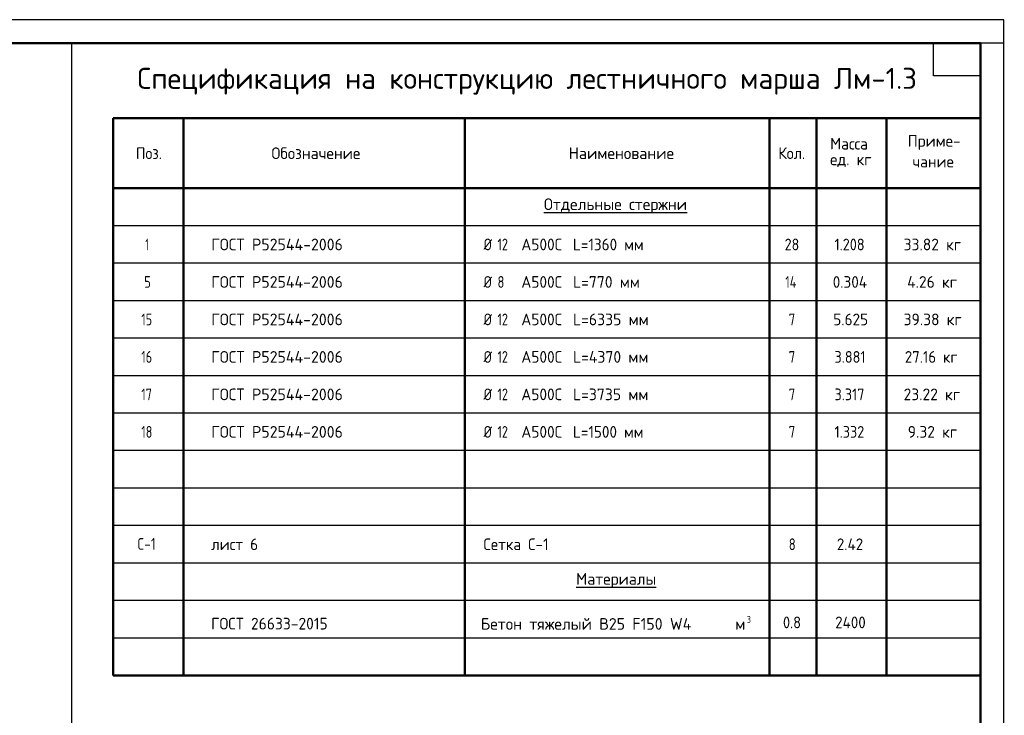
# Model space of a CAD drawing. Header units: millimetres. Extents: x 0 to 21005, y 0 to 14850.
# Tile 7 of 7: x 10502 to 21005, y 7425 to 14850. Entities that reach past the tile are written whole.
import ezdxf

# ---------------------------------------------------------------- set-up
doc = ezdxf.new("R2010")
doc.units = ezdxf.units.MM
doc.layers.add('Standard', color=7, linetype='Continuous', lineweight=25)
doc.styles.add('ISOCPEUR', font='txt')

msp = doc.modelspace()

# ---------------------------------------------------------------- linework, layer by layer
at = {"layer": 'Standard', "color": 7, "linetype": 'Continuous', "lineweight": 50, "transparency": 33554687}
for p, q in [((20750, 13800), (11500, 13800)), ((11500, 13800), (11500, 13050)), ((12250, 13800), (12250, 13050)), ((15250, 13800), (15250, 13050)), ((18500, 13800), (18500, 13050)), ((19000, 13800), (19000, 13050)), ((19750, 13800), (19750, 13050)), ((20750, 13800), (20750, 13050)), ((20750, 13800), (20750, 13050)), ((20750, 13550), (20750, 11600)), ((20750, 13050), (11500, 13050)), ((11500, 13050), (11500, 7850)), ((12250, 13050), (12250, 7850)), ((15250, 13050), (15250, 7850)), ((18500, 13050), (18500, 7850)), ((19000, 13050), (19000, 7850)), ((19750, 13050), (19750, 7850)), ((20750, 13050), (20750, 7850)), ((20750, 7850), (11500, 7850))]:
    msp.add_line(p, q, dxfattribs=at)
at = {"layer": 'Standard', "color": 7, "linetype": 'Continuous', "lineweight": 35, "transparency": 33554687}
for p, q in [((20750, 13800), (20750, 10250)), ((20750, 13600), (20750, 10050))]:
    msp.add_line(p, q, dxfattribs=at)
at = {"layer": 'Standard', "color": 7, "linetype": 'Continuous', "lineweight": -3, "transparency": 33554687}
for p, q in [((20750, 12650), (11500, 12650)), ((20750, 12250), (11500, 12250)), ((20750, 11850), (11500, 11850)), ((20750, 11450), (11500, 11450)), ((20750, 11050), (11500, 11050)), ((20750, 10650), (11500, 10650)), ((20750, 10250), (11500, 10250)), ((20750, 9850), (11500, 9850)), ((20750, 9450), (11500, 9450)), ((20750, 9050), (11500, 9050)), ((20750, 8650), (11500, 8650)), ((20750, 8250), (11500, 8250))]:
    msp.add_line(p, q, dxfattribs=at)
at = {"layer": 'Standard', "color": 7, "linetype": 'Continuous', "lineweight": 25, "transparency": 33554687}
for points in [[(0, 0), (21000, 0), (21000, 14850), (0, 14850), (0, 0)], [(20750, 14600), (20750, 14250), (20250, 14250), (20250, 14600), (20750, 14600)]]:
    msp.add_lwpolyline(points, close=True, dxfattribs=at)
at = {"layer": 'Standard', "color": 7, "linetype": 'Continuous', "lineweight": 13, "transparency": 33554687}
msp.add_lwpolyline([(21000, 14850), (0, 14850), (0, 0), (21000, 0), (21000, 14850)], dxfattribs=at)
at = {"layer": 'Standard', "color": 7, "linetype": 'Continuous', "lineweight": 50, "transparency": 33554687}
msp.add_lwpolyline([(1000, 14600), (20750, 14600), (20750, 250), (1000, 250), (1000, 14600)], close=True, dxfattribs=at)
at = {"layer": 'Standard', "color": 7, "linetype": 'Continuous', "lineweight": 25, "transparency": 33554687}
msp.add_lwpolyline([(21005, 14600), (11054, 14600), (11054, 4347), (21005, 4347)], dxfattribs=at)

# ---------------------------------------------------------------- texts
at = {"layer": 'Standard', "color": 7, "linetype": 'Continuous', "lineweight": 50, "transparency": 33554687, "insert": (11758, 14050), "char_height": 225, "width": 8443.13, "attachment_point": 7, "style": 'ISOCPEUR'}
msp.add_mtext('\\W0.99;Спецификация на конструкцию лестничного марша Лм-1.3', dxfattribs=at)
at = {"layer": 'Standard', "color": 7, "linetype": 'Continuous', "lineweight": 25, "transparency": 33554687, "attachment_point": 7, "style": 'ISOCPEUR'}
for s, insert, char_height, width in [('\\W0.95;Масса', (19147, 13464), 125, 521.72), ('\\W0.96;Приме-', (19975, 13460), 125, 609.38), ('\\W0.92;Поз.', (11742, 13362), 125, 363.75), ('\\W0.97;Обозначение', (13188, 13362), 125, 1041.42), ('\\W0.98;Наименование', (16359, 13362), 125, 1160.33), ('\\W0.93;Кол.', (18595, 13362), 125, 370.1), ('\\W0.95;ед. кг', (19147, 13276), 125, 521.46), ('\\W0.95;чание', (20025, 13273), 125, 508.84), ('\\W0.98;{\\LОтдельные стержни}', (16094, 12784), 125, 1623.17), ('\\W0.56;1', (11844, 12388), 125, 97.22), ('\\W0.98;ГОСТ Р52544-2006', (12545, 12388), 125, 1510.5), ('\\W0.83;Ø', (15450, 12388), 125, 177.08), ('\\W0.75;12', (15599, 12388), 125, 196.79), ('\\W0.95;А500С', (15853, 12388), 125, 521.45), ('\\W0.94;L=1360 мм', (16404, 12388), 125, 833.26), ('\\W0.87;28', (18662, 12388), 125, 229.51), ('\\W0.88;1.208', (19194, 12388), 125, 417.14), ('\\W0.96;33.82 кг', (19931, 12388), 125, 697.16), ('\\W0.78;5', (11831, 11988), 125, 136), ('\\W0.98;ГОСТ Р52544-2006', (12545, 11988), 125, 1510.5), ('\\W0.83;Ø', (15450, 11988), 125, 177.08), ('\\W0.78;8', (15599, 11988), 125, 136.01), ('\\W0.95;А500С', (15853, 11988), 125, 521.45), ('\\W0.97;L=770 мм', (16404, 11988), 125, 772.43), ('\\W0.76;14', (18669, 11988), 125, 210.23), ('\\W0.94;0.304', (19175, 11988), 125, 458.48), ('\\W0.96;4.26 кг', (19969, 11988), 125, 621.95), ('\\W0.75;15', (11800, 11588), 125, 196.78), ('\\W0.98;ГОСТ Р52544-2006', (12545, 11588), 125, 1510.5), ('\\W0.83;Ø', (15450, 11588), 125, 177.08), ('\\W0.75;12', (15599, 11588), 125, 196.79), ('\\W0.95;А500С', (15853, 11588), 125, 521.45), ('\\W0.97;L=6335 мм', (16404, 11588), 125, 860.08), ('\\W0.78;7', (18706, 11588), 125, 136), ('\\W0.94;5.625', (19181, 11588), 125, 445.84), ('\\W0.96;39.38 кг', (19931, 11588), 125, 697.16), ('\\W0.75;16', (11800, 11188), 125, 196.78), ('\\W0.98;ГОСТ Р52544-2006', (12545, 11188), 125, 1510.5), ('\\W0.83;Ø', (15450, 11188), 125, 177.08), ('\\W0.75;12', (15599, 11188), 125, 196.79), ('\\W0.95;А500С', (15853, 11188), 125, 521.45), ('\\W0.97;L=4370 мм', (16404, 11188), 125, 872.64), ('\\W0.78;7', (18706, 11188), 125, 136), ('\\W0.88;3.881', (19194, 11188), 125, 417.14), ('\\W0.92;27.16 кг', (19944, 11188), 125, 669.88), ('\\W0.75;17', (11800, 10788), 125, 196.78), ('\\W0.98;ГОСТ Р52544-2006', (12545, 10788), 125, 1510.5), ('\\W0.83;Ø', (15450, 10788), 125, 177.08), ('\\W0.75;12', (15599, 10788), 125, 196.79), ('\\W0.95;А500С', (15853, 10788), 125, 521.45), ('\\W0.97;L=3735 мм', (16404, 10788), 125, 860.08), ('\\W0.78;7', (18706, 10788), 125, 136), ('\\W0.88;3.317', (19194, 10788), 125, 417.14), ('\\W0.96;23.22 кг', (19931, 10788), 125, 697.16), ('\\W0.75;18', (11800, 10388), 125, 196.78), ('\\W0.98;ГОСТ Р52544-2006', (12545, 10388), 125, 1510.5), ('\\W0.83;Ø', (15450, 10388), 125, 177.08), ('\\W0.75;12', (15599, 10388), 125, 196.79), ('\\W0.95;А500С', (15853, 10388), 125, 521.45), ('\\W0.94;L=1500 мм', (16404, 10388), 125, 833.26), ('\\W0.78;7', (18706, 10388), 125, 136), ('\\W0.88;1.332', (19194, 10388), 125, 417.14), ('\\W0.96;9.32 кг', (19975, 10388), 125, 609.38), ('\\W0.83;C-1', (11756, 9192), 125, 288.96), ('\\W0.95;лист 6', (12545, 9188), 125, 584.46), ('\\W0.94;Сетка С-1', (15450, 9188), 125, 845.84), ('\\W0.78;8', (18706, 9188), 125, 136), ('\\W0.93;2.42', (19219, 9188), 125, 370.09), ('\\W0.97;{\\LМатериалы}', (16437, 8784), 125, 935.27), ('\\W0.96;ГОСТ 26633-2015', (12544, 8341), 125, 1359.31), ('\\W0.98;Бетон тяжелый В25 F150 W4      м', (15421, 8338), 125, 2897.9), ('\\W0.78;3', (18258, 8411), 75, 81.6), ('\\W0.89;0.8', (18644, 8354), 125, 268.19), ('\\W0.93;2400', (19201, 8354), 125, 420.67)]:
    msp.add_mtext(s, dxfattribs=dict(at, insert=insert, char_height=char_height, width=width))

doc.saveas('drawing.dxf')
